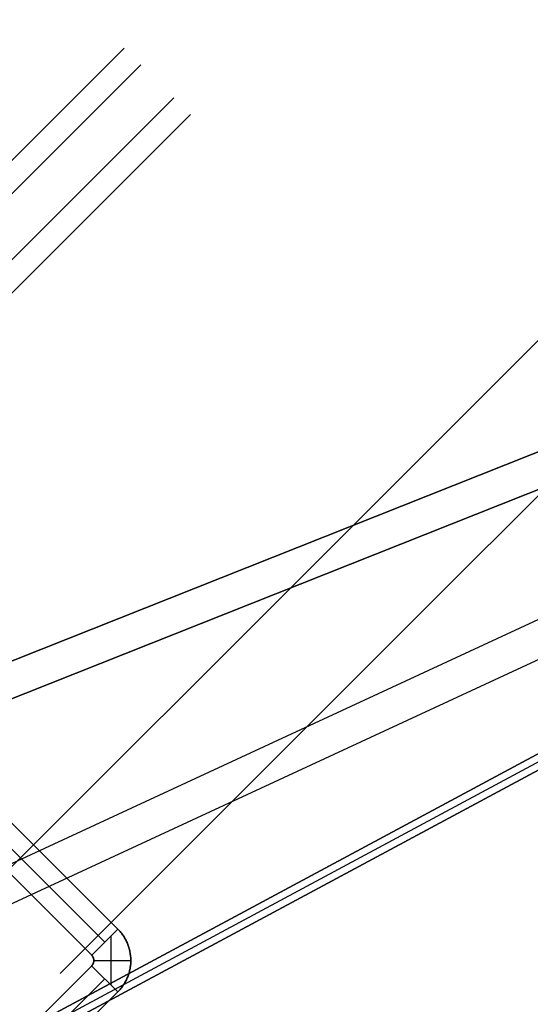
# Model space of a CAD drawing. Header units: millimetres. Extents: x -1690 to 192, y -898 to 54.
# Tile 44 of 256: x -1622 to -1601, y -862 to -822. Entities that reach past the tile are written whole.
import ezdxf

# ---------------------------------------------------------------- set-up
doc = ezdxf.new("R2010")
doc.units = ezdxf.units.MM
doc.header["$MEASUREMENT"] = 0
doc.layers.add('OVIDIO 186x93x72h', color=7, linetype='Continuous')

msp = doc.modelspace()

# ---------------------------------------------------------------- linework, layer by layer
at = {"layer": 'OVIDIO 186x93x72h', "extrusion": (0.108979, 0.202852, 0.973126)}
for points in [[(1065.69, 1523.748), (1065.69, 1684.404)], [(1065.69, 1684.404), (1065.69, 1523.748)], [(1065.394, 1684.404), (1065.394, 1523.748)], [(1065.099, 1523.748), (1065.099, 1684.404)], [(1065.099, 1684.404), (1065.099, 1523.748)]]:
    msp.add_lwpolyline(points, dxfattribs=at)
at = {"layer": 'OVIDIO 186x93x72h', "extrusion": (-0.045678, -0.114881, 0.992329)}
for points in [[(-1217.02, -1289.92), (-1217.02, -1181.005)], [(-1215.188, -1180.351), (-1215.188, -1287.207)], [(-1215.188, -1287.207), (-1215.188, -1180.351)], [(-1214.732, -1180.351), (-1214.732, -1287.207)], [(-1214.732, -1287.207), (-1214.732, -1180.351)], [(-1216.332, -1289.92), (-1216.332, -1181.004)], [(-1200.25, -1273.46), (-1200.25, -1218.27)], [(-1200.478, -1273.243), (-1200.478, -1218.839)]]:
    msp.add_lwpolyline(points, dxfattribs=at)
at = {"layer": 'OVIDIO 186x93x72h', "extrusion": (0.021464, 0.046296, 0.998697)}
for points in [[(1145.991, 1405.679), (1145.991, 1506.981)], [(1147.477, 1406.643), (1147.477, 1507.156)]]:
    msp.add_lwpolyline(points, dxfattribs=at)
at = {"layer": 'OVIDIO 186x93x72h', "extrusion": (0.235702, 0.235702, 0.942809)}
for points in [[(537.225, 1860.592), (537.225, 1756.052)], [(541.683, 1876.034), (541.683, 1770.626)], [(561.94, 1939.551), (561.94, 1830.473)], [(560.991, 1830.473), (560.991, 1939.551)], [(559.094, 1939.551), (559.094, 1830.473)], [(558.145, 1830.473), (558.145, 1939.551)]]:
    msp.add_lwpolyline(points, dxfattribs=at)
at = {"layer": 'OVIDIO 186x93x72h', "extrusion": (-0.166244, -0.166244, 0.97197)}
for points in [[(-560.042, -1489.803), (-560.042, -1521.466)], [(-560.042, -1521.466), (-560.042, -1489.803)], [(-560.042, -1489.43), (-560.042, -1520.662)], [(-560.042, -1520.662), (-560.042, -1489.43)]]:
    msp.add_lwpolyline(points, dxfattribs=at)
at = {"layer": 'OVIDIO 186x93x72h', "extrusion": (-0.114881, -0.045678, 0.992329)}
for points in [[(186.124, -1620.297), (186.124, -1727.153)], [(186.124, -1727.153), (186.124, -1620.297)], [(186.581, -1620.297), (186.581, -1727.153)], [(186.581, -1727.153), (186.581, -1620.297)], [(171.642, -1713.406), (171.642, -1658.215)], [(171.871, -1713.189), (171.871, -1658.784)], [(187.725, -1620.95), (187.725, -1729.865)], [(188.412, -1620.951), (188.412, -1729.865)]]:
    msp.add_lwpolyline(points, dxfattribs=at)
at = {"layer": 'OVIDIO 186x93x72h', "extrusion": (0.202852, 0.108979, 0.973126)}
for points in [[(7.441, 1998.601), (7.441, 1837.945)], [(7.441, 1837.945), (7.441, 1998.601)], [(7.146, 1998.601), (7.146, 1837.945)], [(6.85, 1998.601), (6.85, 1837.945)], [(6.85, 1837.945), (6.85, 1998.601)]]:
    msp.add_lwpolyline(points, dxfattribs=at)
at = {"layer": 'OVIDIO 186x93x72h', "extrusion": (0.881274, -0.265352, 0.39108)}
msp.add_lwpolyline([(-1253.514, 1113.241), (-1297.827, 1170.796)], dxfattribs=at)
at = {"layer": 'OVIDIO 186x93x72h', "extrusion": (0.046296, 0.021464, 0.998697)}
for points in [[(-94.303, 1790.587), (-94.303, 1891.892)], [(-95.789, 1791.556), (-95.789, 1892.067)]]:
    msp.add_lwpolyline(points, dxfattribs=at)
at = {"layer": 'OVIDIO 186x93x72h', "extrusion": (-0.287767, -0.106919, 0.951713)}
for points in [[(210.338, -1509.949), (210.338, -1534.344)], [(210.338, -1534.344), (210.338, -1509.949)], [(210.426, -1510.39), (210.426, -1534.344)], [(210.513, -1534.344), (210.513, -1510.83)], [(210.513, -1510.83), (210.513, -1534.344)]]:
    msp.add_lwpolyline(points, dxfattribs=at)
at = {"layer": 'OVIDIO 186x93x72h', "extrusion": (-0.106919, -0.287767, 0.951713)}
for points in [[(-1228.792, -1066.778), (-1228.792, -1090.292)], [(-1228.792, -1090.292), (-1228.792, -1066.778)], [(-1228.704, -1066.338), (-1228.704, -1090.292)], [(-1228.617, -1065.897), (-1228.617, -1090.292)], [(-1228.617, -1090.292), (-1228.617, -1065.897)]]:
    msp.add_lwpolyline(points, dxfattribs=at)
at = {"layer": 'OVIDIO 186x93x72h', "extrusion": (0.985348, -0.029521, -0.16798)}
for points in [[(-873.363, 395.581), (-873.668, 393.868)], [(-873.668, 393.868), (-873.363, 395.581)]]:
    msp.add_lwpolyline(points, dxfattribs=at)
at = {"layer": 'OVIDIO 186x93x72h', "extrusion": (0.999995, 0.000995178, -0.002882)}
msp.add_lwpolyline([(-834.567, 664.119), (-834.077, 662.701)], dxfattribs=at)
at = {"layer": 'OVIDIO 186x93x72h', "extrusion": (-0.265352, 0.881274, 0.39108)}
msp.add_lwpolyline([(1819.193, 791.215), (1774.88, 733.66)], dxfattribs=at)
at = {"layer": 'OVIDIO 186x93x72h', "extrusion": (1, 0, 0)}
msp.add_lwpolyline([(-838.32, 687.14), (-838.32, 688.577)], dxfattribs=at)
at = {"layer": 'OVIDIO 186x93x72h', "extrusion": (0.999884, 0.000231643, 0.015217)}
for points in [[(-848.238, 685.623), (-858.342, 21.997)], [(-858.342, 21.997), (-848.238, 685.623)], [(-859.402, 22.013), (-849.299, 685.639)], [(-849.299, 685.639), (-859.402, 22.013)]]:
    msp.add_lwpolyline(points, dxfattribs=at)
at = {"layer": 'OVIDIO 186x93x72h', "extrusion": (0.202863, 0.108986, 0.973123)}
for points in [[(9.284, 1924.604), (9.284, 1981.985)], [(9.284, 1981.985), (9.284, 1924.604)]]:
    msp.add_lwpolyline(points, dxfattribs=at)
at = {"layer": 'OVIDIO 186x93x72h'}
for points in [[(-1627.19, -849.454), (-1617.927, -858.717)], [(-1617.927, -858.717), (-1627.19, -849.454)], [(-1618.457, -859.247), (-1627.72, -849.984)], [(-1628.25, -850.514), (-1618.987, -859.777)], [(-1618.987, -859.777), (-1628.25, -850.514)], [(-1618.193, -860.996), (-1618.193, -858.983)], [(-1618.9, -859.989), (-1617.399, -859.989)], [(-1636.983, -879.258), (-1618.457, -860.732)], [(-1617.926, -861.262), (-1636.453, -879.789)], [(-1636.453, -879.789), (-1617.926, -861.262)]]:
    msp.add_lwpolyline(points, dxfattribs=at)
at = {"layer": 'OVIDIO 186x93x72h', "extrusion": (0.000231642, 0.999884, -0.015217)}
for points in [[(1628.803, 647.912), (1618.7, -15.719)], [(1627.304, 647.935), (1617.2, -15.718)]]:
    msp.add_lwpolyline(points, dxfattribs=at)
at = {"layer": 'OVIDIO 186x93x72h', "extrusion": (0.202866, 0.108989, 0.973122)}
for points in [[(8.574, 1924.605), (8.574, 1981.986)], [(7.861, 1981.986), (7.861, 1924.605)], [(7.861, 1924.605), (7.861, 1981.986)]]:
    msp.add_lwpolyline(points, dxfattribs=at)
at = {"layer": 'OVIDIO 186x93x72h', "extrusion": (0.000231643, 0.999884, -0.015217)}
for points in [[(1618.788, -15.723), (1628.891, 647.911)], [(1628.891, 647.911), (1618.788, -15.723)]]:
    msp.add_lwpolyline(points, dxfattribs=at)
at = {"layer": 'OVIDIO 186x93x72h', "extrusion": (0.999884, 0.000231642, 0.015217)}
for points in [[(-850.784, 685.662), (-860.888, 21.997)], [(-860.888, 21.997), (-850.784, 685.662)]]:
    msp.add_lwpolyline(points, dxfattribs=at)
at = {"layer": 'OVIDIO 186x93x72h', "extrusion": (-5.45402e-08, -5.4543e-08, 1)}
for points in [[(-1618.987, -859.777), (-1617.927, -858.717)], [(-1617.927, -858.717), (-1618.987, -859.777)]]:
    msp.add_lwpolyline(points, dxfattribs=at)
at = {"layer": 'OVIDIO 186x93x72h', "extrusion": (-0.000378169, -0.000378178, 1)}
for points in [[(-1637.514, -878.729), (-1618.988, -860.202)], [(-1618.988, -860.202), (-1637.514, -878.729)]]:
    msp.add_lwpolyline(points, dxfattribs=at)
at = {"layer": 'OVIDIO 186x93x72h', "extrusion": (-0.000792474, 0.000792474, 0.999999)}
for points in [[(-1617.928, -861.261), (-1618.989, -860.2)], [(-1618.989, -860.2), (-1617.928, -861.261)]]:
    msp.add_lwpolyline(points, dxfattribs=at)
at = {"layer": 'OVIDIO 186x93x72h'}
for points in [[(-1628.013, -850.128, 665.589), (-1627.321, -849.853, 665.682), (-1527.975, -810.352, 679.002)], [(-1527.975, -810.352, 679.002), (-1627.321, -849.853, 665.682), (-1628.013, -850.128, 665.589)], [(-1527.395, -811.659, 678.548), (-1626.741, -851.16, 665.229), (-1627.432, -851.435, 665.136)], [(-1627.432, -851.435, 665.136), (-1626.741, -851.16, 665.229), (-1527.395, -811.659, 678.548)], [(-1617.927, -858.717, -2.626), (-1617.895, -858.749, -2.626), (-1617.863, -858.783, -2.626), (-1617.833, -858.817, -2.626), (-1617.805, -858.851, -2.626), (-1617.777, -858.886, -2.626), (-1617.75, -858.921, -2.626), (-1617.724, -858.957, -2.626), (-1617.699, -858.993, -2.626), (-1617.675, -859.03, -2.626), (-1617.653, -859.067, -2.626), (-1617.631, -859.105, -2.626), (-1617.61, -859.143, -2.626), (-1617.59, -859.182, -2.626), (-1617.571, -859.221, -2.626), (-1617.553, -859.261, -2.626), (-1617.536, -859.302, -2.626), (-1617.52, -859.342, -2.626), (-1617.505, -859.384, -2.626), (-1617.49, -859.426, -2.626), (-1617.477, -859.468, -2.626), (-1617.465, -859.511, -2.626), (-1617.454, -859.554, -2.626), (-1617.443, -859.598, -2.626), (-1617.434, -859.642, -2.626), (-1617.426, -859.686, -2.626), (-1617.419, -859.73, -2.626), (-1617.413, -859.775, -2.626), (-1617.408, -859.819, -2.626), (-1617.404, -859.864, -2.626), (-1617.401, -859.909, -2.626), (-1617.4, -859.954, -2.626), (-1617.399, -859.999, -2.626), (-1617.4, -860.044, -2.626), (-1617.402, -860.088, -2.626), (-1617.405, -860.133, -2.626), (-1617.409, -860.178, -2.626), (-1617.415, -860.222, -2.626), (-1617.421, -860.266, -2.626), (-1617.429, -860.31, -2.626), (-1617.437, -860.354, -2.626), (-1617.447, -860.398, -2.626), (-1617.457, -860.441, -2.626), (-1617.469, -860.483, -2.626), (-1617.482, -860.526, -2.626), (-1617.495, -860.568, -2.626), (-1617.51, -860.609, -2.626), (-1617.525, -860.65, -2.626), (-1617.541, -860.69, -2.626), (-1617.558, -860.73, -2.626), (-1617.576, -860.769, -2.626), (-1617.595, -860.808, -2.626), (-1617.615, -860.846, -2.626), (-1617.636, -860.883, -2.626), (-1617.657, -860.92, -2.626), (-1617.68, -860.957, -2.626), (-1617.704, -860.993, -2.626), (-1617.728, -861.028, -2.626), (-1617.753, -861.063, -2.626), (-1617.78, -861.097, -2.626), (-1617.807, -861.131, -2.626), (-1617.835, -861.165, -2.626), (-1617.865, -861.198, -2.626), (-1617.895, -861.23, -2.626), (-1617.926, -861.262, -2.626)], [(-1617.926, -861.262, -2.626), (-1617.895, -861.23, -2.626), (-1617.865, -861.198, -2.626), (-1617.835, -861.165, -2.626), (-1617.807, -861.131, -2.626), (-1617.78, -861.097, -2.626), (-1617.753, -861.063, -2.626), (-1617.728, -861.028, -2.626), (-1617.704, -860.993, -2.626), (-1617.68, -860.957, -2.626), (-1617.657, -860.92, -2.626), (-1617.636, -860.883, -2.626), (-1617.615, -860.846, -2.626), (-1617.595, -860.808, -2.626), (-1617.576, -860.769, -2.626), (-1617.558, -860.73, -2.626), (-1617.541, -860.69, -2.626), (-1617.525, -860.65, -2.626), (-1617.51, -860.609, -2.626), (-1617.495, -860.568, -2.626), (-1617.482, -860.526, -2.626), (-1617.469, -860.483, -2.626), (-1617.457, -860.441, -2.626), (-1617.447, -860.398, -2.626), (-1617.437, -860.354, -2.626), (-1617.429, -860.31, -2.626), (-1617.421, -860.266, -2.626), (-1617.415, -860.222, -2.626), (-1617.409, -860.178, -2.626), (-1617.405, -860.133, -2.626), (-1617.402, -860.088, -2.626), (-1617.4, -860.044, -2.626), (-1617.399, -859.999, -2.626), (-1617.4, -859.954, -2.626), (-1617.401, -859.909, -2.626), (-1617.404, -859.864, -2.626), (-1617.408, -859.819, -2.626), (-1617.413, -859.775, -2.626), (-1617.419, -859.73, -2.626), (-1617.426, -859.686, -2.626), (-1617.434, -859.642, -2.626), (-1617.443, -859.598, -2.626), (-1617.454, -859.554, -2.626), (-1617.465, -859.511, -2.626), (-1617.477, -859.468, -2.626), (-1617.49, -859.426, -2.626), (-1617.505, -859.384, -2.626), (-1617.52, -859.342, -2.626), (-1617.536, -859.302, -2.626), (-1617.553, -859.261, -2.626), (-1617.571, -859.221, -2.626), (-1617.59, -859.182, -2.626), (-1617.61, -859.143, -2.626), (-1617.631, -859.105, -2.626), (-1617.653, -859.067, -2.626), (-1617.675, -859.03, -2.626), (-1617.699, -858.993, -2.626), (-1617.724, -858.957, -2.626), (-1617.75, -858.921, -2.626), (-1617.777, -858.886, -2.626), (-1617.805, -858.851, -2.626), (-1617.833, -858.817, -2.626), (-1617.863, -858.783, -2.626), (-1617.895, -858.749, -2.626), (-1617.927, -858.717, -2.626)], [(-1618.987, -859.777, -2.626), (-1618.98, -859.785, -2.626), (-1618.973, -859.792, -2.626), (-1618.966, -859.8, -2.626), (-1618.96, -859.808, -2.626), (-1618.954, -859.816, -2.626), (-1618.948, -859.824, -2.626), (-1618.943, -859.832, -2.626), (-1618.938, -859.841, -2.626), (-1618.936, -859.845, -2.626), (-1618.934, -859.849, -2.626), (-1618.931, -859.854, -2.626), (-1618.929, -859.858, -2.626), (-1618.927, -859.862, -2.626), (-1618.925, -859.867, -2.626), (-1618.921, -859.875, -2.626), (-1618.918, -859.884, -2.626), (-1618.915, -859.893, -2.626), (-1618.912, -859.902, -2.626), (-1618.91, -859.912, -2.626), (-1618.907, -859.921, -2.626), (-1618.906, -859.931, -2.626), (-1618.904, -859.94, -2.626), (-1618.903, -859.95, -2.626), (-1618.902, -859.96, -2.626), (-1618.901, -859.97, -2.626), (-1618.9, -859.98, -2.626), (-1618.9, -859.989, -2.626), (-1618.9, -859.999, -2.626), (-1618.901, -860.009, -2.626), (-1618.902, -860.019, -2.626), (-1618.903, -860.029, -2.626), (-1618.904, -860.038, -2.626), (-1618.906, -860.048, -2.626), (-1618.908, -860.058, -2.626), (-1618.91, -860.067, -2.626), (-1618.912, -860.076, -2.627), (-1618.915, -860.086, -2.627), (-1618.918, -860.095, -2.627), (-1618.921, -860.103, -2.627), (-1618.925, -860.112, -2.627), (-1618.927, -860.117, -2.627), (-1618.929, -860.121, -2.627), (-1618.931, -860.125, -2.627), (-1618.934, -860.13, -2.627), (-1618.936, -860.134, -2.627), (-1618.938, -860.138, -2.627), (-1618.943, -860.146, -2.628), (-1618.948, -860.155, -2.628), (-1618.954, -860.163, -2.628), (-1618.96, -860.171, -2.628), (-1618.966, -860.179, -2.628), (-1618.973, -860.186, -2.628), (-1618.98, -860.194, -2.628), (-1618.987, -860.202, -2.628)], [(-1618.987, -860.202, -2.628), (-1618.98, -860.194, -2.628), (-1618.973, -860.186, -2.628), (-1618.966, -860.179, -2.628), (-1618.96, -860.171, -2.628), (-1618.954, -860.163, -2.628), (-1618.948, -860.155, -2.628), (-1618.943, -860.146, -2.628), (-1618.938, -860.138, -2.627), (-1618.936, -860.134, -2.627), (-1618.934, -860.13, -2.627), (-1618.931, -860.125, -2.627), (-1618.929, -860.121, -2.627), (-1618.927, -860.117, -2.627), (-1618.925, -860.112, -2.627), (-1618.921, -860.103, -2.627), (-1618.918, -860.095, -2.627), (-1618.915, -860.086, -2.627), (-1618.912, -860.076, -2.627), (-1618.91, -860.067, -2.626), (-1618.908, -860.058, -2.626), (-1618.906, -860.048, -2.626), (-1618.904, -860.038, -2.626), (-1618.903, -860.029, -2.626), (-1618.902, -860.019, -2.626), (-1618.901, -860.009, -2.626), (-1618.9, -859.999, -2.626), (-1618.9, -859.989, -2.626), (-1618.9, -859.98, -2.626), (-1618.901, -859.97, -2.626), (-1618.902, -859.96, -2.626), (-1618.903, -859.95, -2.626), (-1618.904, -859.94, -2.626), (-1618.906, -859.931, -2.626), (-1618.907, -859.921, -2.626), (-1618.91, -859.912, -2.626), (-1618.912, -859.902, -2.626), (-1618.915, -859.893, -2.626), (-1618.918, -859.884, -2.626), (-1618.921, -859.875, -2.626), (-1618.925, -859.867, -2.626), (-1618.927, -859.862, -2.626), (-1618.929, -859.858, -2.626), (-1618.931, -859.854, -2.626), (-1618.934, -859.849, -2.626), (-1618.936, -859.845, -2.626), (-1618.938, -859.841, -2.626), (-1618.943, -859.832, -2.626), (-1618.948, -859.824, -2.626), (-1618.954, -859.816, -2.626), (-1618.96, -859.808, -2.626), (-1618.966, -859.8, -2.626), (-1618.973, -859.792, -2.626), (-1618.98, -859.785, -2.626), (-1618.987, -859.777, -2.626)]]:
    msp.add_polyline3d(points, dxfattribs=at)

doc.saveas('drawing.dxf')
